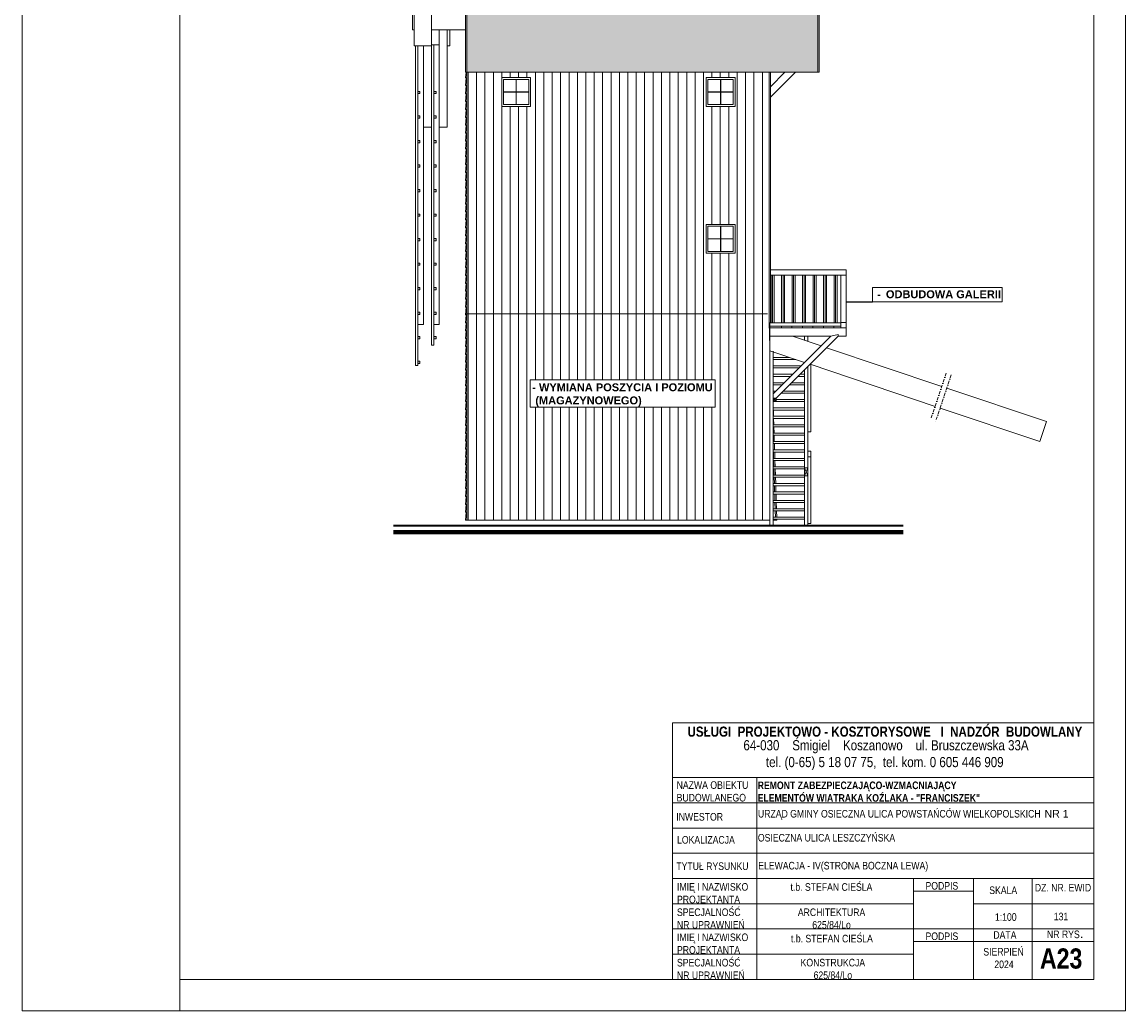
# Model space of a CAD drawing. Header units: millimetres. Extents: x -80660 to 263001, y 590205 to 619905.
# Tile 63 of 64: x 241991 to 263001, y 590205 to 609025. Entities that reach past the tile are written whole.
import ezdxf

# ---------------------------------------------------------------- set-up
doc = ezdxf.new("R2010")
doc.units = ezdxf.units.MM
doc.linetypes.add('DASHDOTX2', pattern=[2, 1, -0.5, 0, -0.5])
for name, color, linetype, lineweight in [('l.c. 20', 55, 'Continuous', 20), ('l.c. 35', 6, 'Continuous', 35), ('l.c. 5', 8, 'Continuous', 5), ('l.c.9', 3, 'Continuous', 9), ('l.k.k 15', 1, 'Continuous', 15), ('l.kr.kp.9', 5, 'DASHDOTX2', 9)]:
    doc.layers.add(name, color=color, linetype=linetype, lineweight=lineweight)
doc.styles.add('styl1', font='arial.ttf')
doc.dimstyles.new('stefan', dxfattribs={"dimtxt": 80, "dimasz": 60, "dimexe": 35, "dimexo": 0, "dimgap": 10, "dimtad": 1, "dimdec": 1, "dimlfac": 0.1, "dimtxsty": 'styl1', "dimblk": 'ARCHTICK', "dimcen": 2.5, "dimdle": 25, "dimadec": 0, "dimazin": 0, "dimtfac": 1, "dimtdec": 1, "dimtmove": 0, "dimatfit": 3, "dimfxl": 1, "dimarcsym": 0})

# ---------------------------------------------------------------- blocks, each defined once
blk = doc.blocks.new('_ArchTick')
at = {"color": 0, "const_width": 0.15}
blk.add_lwpolyline([(-0.5, -0.5), (0.5, 0.5)], dxfattribs=at)

msp = doc.modelspace()

# ---------------------------------------------------------------- hatches: boundary and pattern name
at = {"layer": 'l.c. 5'}
h = msp.add_hatch(dxfattribs=at)
h.set_pattern_fill('AR-RSHKE', color=0, scale=0.5, style=0)
h.set_pattern_definition([(0, (250455.87, 608069.9), (323.85, 152.4), [76.2, -63.5, 88.9, -38.1, 114.3, -50.8]), (0, (250532.07, 608076.25), (323.85, 152.4), [63.5, -241.3, 50.8, -76.2]), (0, (250684.47, 608060.37), (323.85, 152.4), [38.1, -393.7]), (90, (250455.87, 608069.9), (-107.95, 152.4), [146.05, -463.55]), (90, (250532.07, 608069.9), (-107.95, 152.4), [142.875, -466.725]), (90, (250595.57, 608069.9), (-107.95, 152.4), [133.35, -476.25]), (90, (250684.47, 608060.37), (-107.95, 152.4), [146.05, -463.55]), (90, (250722.57, 608060.37), (-107.95, 152.4), [146.05, -463.55]), (90, (250836.87, 608069.9), (-107.95, 152.4), [139.7, -469.9])])
h.paths.add_polyline_path([(250455.87, 608069.9), (250455.87, 610268.95), (251440.35, 612874.3), (257135.87, 612874.3), (257135.87, 608069.9), (250455.87, 608069.9)])
h.paths.add_polyline_path([(252267.39, 610220.73), (255130.08, 610220.73), (255130.08, 610790.84), (252267.39, 610790.84)], flags=16)
h.paths.add_polyline_path([(255113.99, 610237.14), (252281.72, 610237.14), (252281.72, 610719.82), (255113.99, 610719.82)], flags=8)
at = {"layer": 'l.c.9'}
h = msp.add_hatch(color=0, dxfattribs=at)
h.paths.add_polyline_path([(249520.87, 607705.11), (249560.87, 607705.11), (249560.87, 607662.68), (249520.87, 607662.68)])
h.paths.add_polyline_path([(249520.87, 607238.42), (249560.87, 607238.42), (249560.87, 607195.99), (249520.87, 607195.99)])
h.paths.add_polyline_path([(249520.87, 606771.73), (249560.87, 606771.73), (249560.87, 606729.3), (249520.87, 606729.3)])
h.paths.add_polyline_path([(249520.87, 606305.04), (249560.87, 606305.04), (249560.87, 606262.61), (249520.87, 606262.61)])
h.paths.add_polyline_path([(249520.87, 605838.35), (249560.87, 605838.35), (249560.87, 605795.92), (249520.87, 605795.92)])
h.paths.add_polyline_path([(249520.87, 605371.66), (249560.87, 605371.66), (249560.87, 605329.23), (249520.87, 605329.23)])
h.paths.add_polyline_path([(249520.87, 604904.97), (249560.87, 604904.97), (249560.87, 604862.54), (249520.87, 604862.54)])
h.paths.add_polyline_path([(249520.87, 604438.28), (249560.87, 604438.28), (249560.87, 604395.85), (249520.87, 604395.85)])
h.paths.add_polyline_path([(249520.87, 603971.59), (249560.87, 603971.59), (249560.87, 603929.16), (249520.87, 603929.16)])
h.paths.add_polyline_path([(249520.87, 603504.9), (249560.87, 603504.9), (249560.87, 603462.47), (249520.87, 603462.47)])
h.paths.add_polyline_path([(249520.87, 603038.21), (249560.87, 603038.21), (249560.87, 602995.78), (249520.87, 602995.78)])
h.paths.add_polyline_path([(249520.87, 602571.52), (249560.87, 602571.52), (249560.87, 602529.09), (249520.87, 602529.09)])
h = msp.add_hatch(color=0, dxfattribs=at)
h.paths.add_polyline_path([(249830.87, 607705.11), (249870.87, 607705.11), (249870.87, 607662.68), (249830.87, 607662.68)])
h.paths.add_polyline_path([(249830.87, 607238.42), (249870.87, 607238.42), (249870.87, 607195.99), (249830.87, 607195.99)])
h.paths.add_polyline_path([(249830.87, 606771.73), (249870.87, 606771.73), (249870.87, 606729.3), (249830.87, 606729.3)])
h.paths.add_polyline_path([(249830.87, 606305.04), (249870.87, 606305.04), (249870.87, 606262.61), (249830.87, 606262.61)])
h.paths.add_polyline_path([(249830.87, 605838.35), (249870.87, 605838.35), (249870.87, 605795.92), (249830.87, 605795.92)])
h.paths.add_polyline_path([(249830.87, 605371.66), (249870.87, 605371.66), (249870.87, 605329.23), (249830.87, 605329.23)])
h.paths.add_polyline_path([(249830.87, 604904.97), (249870.87, 604904.97), (249870.87, 604862.54), (249830.87, 604862.54)])
h.paths.add_polyline_path([(249830.87, 604438.28), (249870.87, 604438.28), (249870.87, 604395.85), (249830.87, 604395.85)])
h.paths.add_polyline_path([(249830.87, 603971.59), (249870.87, 603971.59), (249870.87, 603929.16), (249830.87, 603929.16)])
h.paths.add_polyline_path([(249830.87, 603504.9), (249870.87, 603504.9), (249870.87, 603462.47), (249830.87, 603462.47)])
h.paths.add_polyline_path([(249830.87, 603038.21), (249870.87, 603038.21), (249870.87, 602995.78), (249830.87, 602995.78)])

# ---------------------------------------------------------------- linework, layer by layer
at = {"layer": 'l.c. 20', "color": 0}
for p, q in [((249450.87, 608574.97), (249450.87, 609474.97)), ((249780.87, 608574.97), (249780.87, 609474.97)), ((249420.87, 608874.97), (249420.87, 609174.97)), ((249450.87, 608874.97), (249420.87, 608874.97)), ((250430.87, 608874.97), (249780.87, 608874.97)), ((249930.87, 603271.55), (249930.87, 608874.97)), ((250080.87, 607024.97), (250080.87, 608874.97)), ((250130.87, 608574.97), (250130.87, 608874.97)), ((249780.87, 608574.97), (249450.87, 608574.97)), ((249630.87, 603271.55), (249630.87, 608574.97)), ((249780.87, 608594.97), (249930.87, 608594.97)), ((250130.87, 608574.97), (250080.87, 608574.97)), ((249630.87, 607024.97), (249780.87, 607024.97)), ((250080.87, 607024.97), (249930.87, 607024.97)), ((249630.87, 603271.55), (249520.87, 603271.55)), ((249930.87, 603271.55), (249830.87, 603271.55)), ((256225.87, 599442.13), (256225.87, 603298.33)), ((256651.53, 603046.33), (257198.89, 602862.39)), ((256885.87, 602967.58), (256885.87, 603046.33)), ((256945.87, 602947.42), (256945.87, 603046.33)), ((256225.87, 602767.39), (256885.87, 602545.6)), ((257304.74, 602826.82), (259496.55, 602090.27)), ((256285.87, 599442.13), (256285.87, 602761.51)), ((256885.87, 602545.6), (256885.87, 602549.37)), ((256885.87, 599442.13), (256885.87, 602407.95)), ((256945.87, 599442.13), (256945.87, 602467.95)), ((256988.89, 602510.98), (259369.13, 601711.11)), ((257005.87, 601227.66), (257005.87, 602505.27)), ((259591.34, 602058.42), (261487.16, 601421.33)), ((259463.92, 601679.25), (261359.74, 601042.17)), ((261487.16, 601421.33), (261359.74, 601042.17)), ((257005.87, 599483.43), (257005.87, 600857.88))]:
    msp.add_line(p, q, dxfattribs=at)
at = {"layer": 'l.c. 35', "color": 0}
for p, q in [((249060.16, 599442.13), (258761.13, 599442.13)), ((249060.16, 599342.13), (258761.13, 599342.13)), ((249060.16, 599337.13), (258761.13, 599337.13)), ((249060.16, 599332.13), (258761.13, 599332.13)), ((249060.16, 599327.13), (258761.13, 599327.13)), ((249060.16, 599322.13), (258761.13, 599322.13)), ((249060.16, 599317.13), (258761.13, 599317.13)), ((249060.16, 599312.13), (258761.13, 599312.13)), ((249060.16, 599307.13), (258761.13, 599307.13)), ((249060.16, 599302.13), (258761.13, 599302.13)), ((249060.16, 599297.13), (258761.13, 599297.13))]:
    msp.add_line(p, q, dxfattribs=at)
at = {"layer": 'l.c. 5', "color": 0}
for p, q in [((250640.87, 599546.13), (250640.87, 608069.9)), ((250800.87, 599546.13), (250800.87, 608069.9)), ((250960.87, 599546.13), (250960.87, 608069.9)), ((251120.87, 599546.13), (251120.87, 608069.9)), ((251280.87, 607968.13), (251280.87, 608069.9)), ((251440.87, 607968.13), (251440.87, 608069.9)), ((251600.87, 607968.13), (251600.87, 608069.9)), ((251760.87, 602219.06), (251760.87, 608069.9)), ((251920.87, 602219.06), (251920.87, 608069.9)), ((252080.87, 602219.06), (252080.87, 608069.9)), ((252240.87, 602219.06), (252240.87, 608069.9)), ((252400.87, 602219.06), (252400.87, 608069.9)), ((252560.87, 602219.06), (252560.87, 608069.9)), ((252720.87, 602219.06), (252720.87, 608069.9)), ((252880.87, 602219.06), (252880.87, 608069.9)), ((253040.87, 602219.06), (253040.87, 608069.9)), ((253200.87, 602219.06), (253200.87, 608069.9)), ((253360.87, 602219.06), (253360.87, 608069.9)), ((253520.87, 602219.06), (253520.87, 608069.9)), ((253680.87, 602219.06), (253680.87, 608069.9)), ((253840.87, 602219.06), (253840.87, 608069.9)), ((254000.87, 602219.06), (254000.87, 608069.9)), ((254160.87, 602219.06), (254160.87, 608069.9)), ((254320.87, 602219.06), (254320.87, 608069.9)), ((254480.87, 602219.06), (254480.87, 608069.9)), ((254640.87, 602219.06), (254640.87, 608069.9)), ((254800.87, 602219.06), (254800.87, 608069.9)), ((254960.87, 602219.06), (254960.87, 608069.9)), ((255120.87, 607968.13), (255120.87, 608069.9)), ((255280.87, 607968.13), (255280.87, 608069.9)), ((255440.87, 607968.13), (255440.87, 608069.9)), ((255600.87, 599546.13), (255600.87, 608069.9)), ((255760.87, 599546.13), (255760.87, 608069.9)), ((255760.87, 599546.13), (255760.87, 608069.9)), ((255920.87, 599546.13), (255920.87, 608069.9)), ((256080.87, 599546.13), (256080.87, 608069.9)), ((251280.87, 599546.13), (251280.87, 607418.13)), ((251440.87, 599546.13), (251440.87, 607418.13)), ((251600.87, 599546.13), (251600.87, 607418.13)), ((255120.87, 605174.13), (255120.87, 607418.13)), ((255280.87, 605174.13), (255280.87, 607418.13)), ((255440.87, 605174.13), (255440.87, 607418.13)), ((255120.87, 602219.06), (255120.87, 604624.13)), ((255280.87, 599546.13), (255280.87, 604624.13)), ((255440.87, 599546.13), (255440.87, 604624.13)), ((251760.87, 599546.13), (251760.87, 601696.11)), ((251920.87, 599546.13), (251920.87, 601696.11)), ((252080.87, 599546.13), (252080.87, 601696.11)), ((252240.87, 599546.13), (252240.87, 601696.11)), ((252400.87, 599546.13), (252400.87, 601696.11)), ((252560.87, 599546.13), (252560.87, 601696.11)), ((252720.87, 599546.13), (252720.87, 601696.11)), ((252880.87, 599546.13), (252880.87, 601696.11)), ((253040.87, 599546.13), (253040.87, 601696.11)), ((253200.87, 599546.13), (253200.87, 601696.11)), ((253360.87, 599546.13), (253360.87, 601696.11)), ((253520.87, 599546.13), (253520.87, 601696.11)), ((253680.87, 599546.13), (253680.87, 601696.11)), ((253840.87, 599546.13), (253840.87, 601696.11)), ((254000.87, 599546.13), (254000.87, 601696.11)), ((254160.87, 599546.13), (254160.87, 601696.11)), ((254320.87, 599546.13), (254320.87, 601696.11)), ((254480.87, 599546.13), (254480.87, 601696.11)), ((254640.87, 599546.13), (254640.87, 601696.11)), ((254800.87, 599546.13), (254800.87, 601696.11)), ((254960.87, 599546.13), (254960.87, 601696.11)), ((255120.87, 599546.13), (255120.87, 601696.11))]:
    msp.add_line(p, q, dxfattribs=at)
at = {"layer": 'l.c.9', "color": 0}
for p, q in [((241991.11, 619904.52), (241991.11, 590204.52)), ((244991.11, 619904.52), (244991.11, 590204.52)), ((262991.11, 619904.52), (262991.11, 590204.52)), ((262391.11, 619104.52), (262391.11, 590804.52)), ((257135.87, 612919.36), (257135.87, 608069.9)), ((257160.87, 612919.36), (257160.87, 608069.9)), ((250430.87, 608069.9), (250430.87, 610202.79)), ((250455.87, 608069.9), (250455.87, 610268.95)), ((249480.87, 602486.66), (249480.87, 608574.97)), ((249520.87, 602486.66), (249520.87, 608574.97)), ((249780.87, 602875.57), (249780.87, 608574.97)), ((249830.87, 602875.57), (249830.87, 608594.97)), ((257160.87, 608069.9), (250430.87, 608069.9)), ((250430.87, 607966.13), (250441.24, 608069.9)), ((250455.87, 608069.9), (250455.87, 599546.13)), ((250480.87, 599546.13), (250480.87, 608069.9)), ((256210.87, 608069.9), (256210.87, 603314.13)), ((256235.87, 607597.05), (256708.72, 608069.9)), ((256235.87, 608069.9), (256235.87, 603298.33)), ((256235.87, 607795.04), (256510.73, 608069.9)), ((250430.87, 607966.13), (250455.87, 607966.13)), ((250430.87, 607816.13), (250445.87, 607966.13)), ((250430.87, 607661.13), (250445.87, 607816.13)), ((250430.87, 607816.13), (250455.87, 607816.13)), ((251120.87, 607968.13), (251670.87, 607968.13)), ((251120.87, 607968.13), (251120.87, 607418.13)), ((251155.87, 607933.13), (251393.87, 607933.13)), ((251155.87, 607933.13), (251155.87, 607695.13)), ((251393.87, 607933.13), (251395.87, 607935.13)), ((251393.87, 607933.13), (251393.87, 607695.13)), ((251395.87, 607935.13), (251397.87, 607933.13)), ((251397.87, 607933.13), (251635.87, 607933.13)), ((251397.87, 607933.13), (251397.87, 607695.13)), ((251635.87, 607933.13), (251635.87, 607694.13)), ((251670.87, 607968.13), (251670.87, 607418.13)), ((255010.87, 607968.13), (255010.87, 607418.13)), ((255010.87, 607968.13), (255560.87, 607968.13)), ((255045.87, 607933.13), (255283.87, 607933.13)), ((255045.87, 607933.13), (255045.87, 607695.13)), ((255283.87, 607933.13), (255285.87, 607935.13)), ((255283.87, 607933.13), (255283.87, 607695.13)), ((255285.87, 607935.13), (255287.87, 607933.13)), ((255287.87, 607933.13), (255287.87, 607695.13)), ((255287.87, 607933.13), (255525.87, 607933.13)), ((255525.87, 607933.13), (255525.87, 607694.13)), ((255560.87, 607968.13), (255560.87, 607418.13)), ((249560.87, 607705.11), (249520.87, 607705.11)), ((249560.87, 607662.68), (249520.87, 607662.68)), ((249560.87, 607662.68), (249560.87, 607705.11)), ((249870.87, 607705.11), (249830.87, 607705.11)), ((249870.87, 607662.68), (249830.87, 607662.68)), ((249870.87, 607662.68), (249870.87, 607705.11)), ((250430.87, 607511.13), (250445.87, 607661.13)), ((250430.87, 607661.13), (250455.87, 607661.13)), ((251153.87, 607693.13), (251155.87, 607695.13)), ((251153.87, 607693.13), (251155.87, 607691.13)), ((251155.87, 607695.13), (251393.87, 607695.13)), ((251155.87, 607691.13), (251393.87, 607691.13)), ((251155.87, 607691.13), (251155.87, 607453.13)), ((251393.87, 607691.13), (251397.87, 607695.13)), ((251393.87, 607695.13), (251397.87, 607691.13)), ((251393.87, 607691.13), (251393.87, 607453.13)), ((251397.87, 607695.13), (251635.87, 607695.13)), ((251397.87, 607691.13), (251635.87, 607691.13)), ((251397.87, 607691.13), (251397.87, 607453.13)), ((251637.87, 607693.13), (251635.87, 607695.13)), ((251637.87, 607693.13), (251635.87, 607691.13)), ((251635.87, 607692.13), (251635.87, 607453.13)), ((255043.87, 607693.13), (255045.87, 607695.13)), ((255043.87, 607693.13), (255045.87, 607691.13)), ((255045.87, 607695.13), (255283.87, 607695.13)), ((255045.87, 607691.13), (255283.87, 607691.13)), ((255045.87, 607691.13), (255045.87, 607453.13)), ((255283.87, 607695.13), (255287.87, 607691.13)), ((255283.87, 607691.13), (255287.87, 607695.13)), ((255283.87, 607691.13), (255283.87, 607453.13)), ((255287.87, 607695.13), (255525.87, 607695.13)), ((255287.87, 607691.13), (255287.87, 607453.13)), ((255287.87, 607691.13), (255525.87, 607691.13)), ((255527.87, 607693.13), (255525.87, 607695.13)), ((255527.87, 607693.13), (255525.87, 607691.13)), ((255525.87, 607692.13), (255525.87, 607453.13)), ((250430.87, 607361.13), (250445.87, 607511.13)), ((250430.87, 607511.13), (250455.87, 607511.13)), ((251120.87, 607418.13), (251670.87, 607418.13)), ((251155.87, 607453.13), (251393.87, 607453.13)), ((251395.87, 607451.13), (251393.87, 607453.13)), ((251395.87, 607451.13), (251397.87, 607453.13)), ((251397.87, 607453.13), (251635.87, 607453.13)), ((255010.87, 607418.13), (255560.87, 607418.13)), ((255045.87, 607453.13), (255283.87, 607453.13)), ((255285.87, 607451.13), (255283.87, 607453.13)), ((255285.87, 607451.13), (255287.87, 607453.13)), ((255287.87, 607453.13), (255525.87, 607453.13)), ((249560.87, 607238.42), (249520.87, 607238.42)), ((249560.87, 607238.42), (249520.87, 607238.42)), ((249560.87, 607195.99), (249520.87, 607195.99)), ((249560.87, 607195.99), (249520.87, 607195.99)), ((249560.87, 607195.99), (249560.87, 607238.42)), ((249560.87, 607195.99), (249560.87, 607238.42)), ((249870.87, 607238.42), (249830.87, 607238.42)), ((249870.87, 607195.99), (249830.87, 607195.99)), ((249870.87, 607195.99), (249870.87, 607238.42)), ((250430.87, 607211.13), (250445.87, 607361.13)), ((250430.87, 607361.13), (250455.87, 607361.13)), ((250430.87, 607061.13), (250445.87, 607211.13)), ((250430.87, 607211.13), (250455.87, 607211.13)), ((250430.87, 606911.13), (250445.87, 607061.13)), ((250430.87, 607061.13), (250455.87, 607061.13)), ((249560.87, 606771.73), (249520.87, 606771.73)), ((249560.87, 606729.3), (249560.87, 606771.73)), ((249870.87, 606771.73), (249830.87, 606771.73)), ((249870.87, 606729.3), (249870.87, 606771.73)), ((250430.87, 606761.13), (250445.87, 606911.13)), ((250430.87, 606911.13), (250455.87, 606911.13)), ((250430.87, 606611.13), (250445.87, 606761.13)), ((250430.87, 606761.13), (250455.87, 606761.13)), ((249560.87, 606729.3), (249520.87, 606729.3)), ((249870.87, 606729.3), (249830.87, 606729.3)), ((250430.87, 606461.13), (250445.87, 606611.13)), ((250430.87, 606611.13), (250455.87, 606611.13)), ((250430.87, 606311.13), (250445.87, 606461.13)), ((250430.87, 606461.13), (250430.87, 606461.13)), ((250430.87, 606461.13), (250455.87, 606461.13)), ((249560.87, 606305.04), (249520.87, 606305.04)), ((249560.87, 606262.61), (249520.87, 606262.61)), ((249560.87, 606262.61), (249560.87, 606305.04)), ((249870.87, 606305.04), (249830.87, 606305.04)), ((249870.87, 606262.61), (249830.87, 606262.61)), ((249870.87, 606262.61), (249870.87, 606305.04)), ((250430.87, 606311.13), (250455.87, 606311.13)), ((250430.87, 606161.13), (250445.87, 606311.13)), ((250430.87, 606011.13), (250445.87, 606161.13)), ((250430.87, 606161.13), (250455.87, 606161.13)), ((250430.87, 605861.13), (250445.87, 606011.13)), ((250430.87, 606011.13), (250455.87, 606011.13)), ((249560.87, 605838.35), (249520.87, 605838.35)), ((249560.87, 605795.92), (249520.87, 605795.92)), ((249560.87, 605795.92), (249560.87, 605838.35)), ((249870.87, 605838.35), (249830.87, 605838.35)), ((249870.87, 605795.92), (249830.87, 605795.92)), ((249870.87, 605795.92), (249870.87, 605838.35)), ((250430.87, 605711.13), (250445.87, 605861.13)), ((250430.87, 605861.13), (250455.87, 605861.13)), ((250430.87, 605561.13), (250445.87, 605711.13)), ((250430.87, 605711.13), (250455.87, 605711.13)), ((250430.87, 605561.13), (250455.87, 605561.13)), ((250430.87, 605411.13), (250445.87, 605561.13)), ((250430.87, 605561.13), (250455.87, 605561.13)), ((249560.87, 605371.66), (249520.87, 605371.66)), ((249560.87, 605329.23), (249520.87, 605329.23)), ((249560.87, 605329.23), (249560.87, 605371.66)), ((249870.87, 605371.66), (249830.87, 605371.66)), ((249870.87, 605329.23), (249830.87, 605329.23)), ((249870.87, 605329.23), (249870.87, 605371.66)), ((250430.87, 605261.13), (250445.87, 605411.13)), ((250430.87, 605411.13), (250455.87, 605411.13)), ((250430.87, 605261.13), (250455.87, 605261.13)), ((250430.87, 605106.13), (250445.87, 605261.13)), ((250430.87, 605106.13), (250455.87, 605106.13)), ((250430.87, 604956.13), (250445.87, 605106.13)), ((255010.87, 605174.13), (255010.87, 604624.13)), ((255010.87, 605174.13), (255560.87, 605174.13)), ((255045.87, 605139.13), (255045.87, 604901.13)), ((255045.87, 605139.13), (255283.87, 605139.13)), ((255283.87, 605139.13), (255285.87, 605141.13)), ((255283.87, 605139.13), (255283.87, 604901.13)), ((255285.87, 605141.13), (255287.87, 605139.13)), ((255287.87, 605139.13), (255287.87, 604901.13)), ((255287.87, 605139.13), (255525.87, 605139.13)), ((255525.87, 605139.13), (255525.87, 604900.13)), ((255560.87, 605174.13), (255560.87, 604624.13)), ((249560.87, 604904.97), (249520.87, 604904.97)), ((249560.87, 604904.97), (249520.87, 604904.97)), ((249560.87, 604862.54), (249560.87, 604904.97)), ((249560.87, 604862.54), (249560.87, 604904.97)), ((249870.87, 604904.97), (249830.87, 604904.97)), ((249870.87, 604862.54), (249870.87, 604904.97)), ((250430.87, 604956.13), (250455.87, 604956.13)), ((250430.87, 604806.13), (250445.87, 604956.13)), ((255043.87, 604899.13), (255045.87, 604901.13)), ((255043.87, 604899.13), (255045.87, 604897.13)), ((255045.87, 604901.13), (255283.87, 604901.13)), ((255045.87, 604897.13), (255045.87, 604659.13)), ((255045.87, 604897.13), (255283.87, 604897.13)), ((255283.87, 604897.13), (255287.87, 604901.13)), ((255283.87, 604901.13), (255287.87, 604897.13)), ((255283.87, 604897.13), (255283.87, 604659.13)), ((255287.87, 604901.13), (255525.87, 604901.13)), ((255287.87, 604897.13), (255287.87, 604659.13)), ((255287.87, 604897.13), (255525.87, 604897.13)), ((255527.87, 604899.13), (255525.87, 604901.13)), ((255527.87, 604899.13), (255525.87, 604897.13)), ((255525.87, 604898.13), (255525.87, 604659.13)), ((249560.87, 604862.54), (249520.87, 604862.54)), ((249560.87, 604862.54), (249520.87, 604862.54)), ((249870.87, 604862.54), (249830.87, 604862.54)), ((250430.87, 604806.13), (250455.87, 604806.13)), ((250430.87, 604656.13), (250445.87, 604806.13)), ((250430.87, 604656.13), (250455.87, 604656.13)), ((250430.87, 604506.13), (250445.87, 604656.13)), ((250430.87, 604656.13), (250455.87, 604656.13)), ((255045.87, 604659.13), (255283.87, 604659.13)), ((255285.87, 604657.13), (255283.87, 604659.13)), ((255285.87, 604657.13), (255287.87, 604659.13)), ((255287.87, 604659.13), (255525.87, 604659.13)), ((250430.87, 604356.13), (250445.87, 604506.13)), ((250430.87, 604506.13), (250455.87, 604506.13)), ((255010.87, 604624.13), (255560.87, 604624.13)), ((249560.87, 604438.28), (249520.87, 604438.28)), ((249560.87, 604395.85), (249520.87, 604395.85)), ((249560.87, 604395.85), (249560.87, 604438.28)), ((249870.87, 604438.28), (249830.87, 604438.28)), ((249870.87, 604395.85), (249830.87, 604395.85)), ((249870.87, 604395.85), (249870.87, 604438.28)), ((250430.87, 604356.13), (250455.87, 604356.13)), ((250430.87, 604201.13), (250445.87, 604356.13)), ((256945.87, 604306.33), (256235.87, 604306.33)), ((257675.87, 604306.33), (256945.87, 604306.33)), ((257675.87, 604306.33), (257675.87, 603046.33)), ((250430.87, 604201.13), (250455.87, 604201.13)), ((250430.87, 604051.13), (250445.87, 604201.13)), ((250430.87, 604051.13), (250455.87, 604051.13)), ((250430.87, 603901.13), (250445.87, 604051.13)), ((257675.87, 604206.33), (256235.87, 604206.33)), ((256247.37, 603298.33), (256247.37, 604206.33)), ((256275.87, 604206.33), (256275.87, 603298.33)), ((256304.37, 603298.33), (256304.37, 604206.33)), ((256447.37, 603298.33), (256447.37, 604206.33)), ((256475.87, 604206.33), (256475.87, 603298.33)), ((256504.37, 603298.33), (256504.37, 604206.33)), ((256647.37, 603298.33), (256647.37, 604206.33)), ((256675.87, 604206.33), (256675.87, 603298.33)), ((256704.37, 603298.33), (256704.37, 604206.33)), ((256847.37, 603298.33), (256847.37, 604206.33)), ((256875.87, 604206.33), (256875.87, 603298.33)), ((256904.37, 603298.33), (256904.37, 604206.33)), ((257047.37, 603298.33), (257047.37, 604206.33)), ((257075.87, 604206.33), (257075.87, 603298.33)), ((257075.87, 604206.33), (257075.87, 603298.33)), ((257104.37, 603298.33), (257104.37, 604206.33)), ((257247.37, 603298.33), (257247.37, 604206.33)), ((257275.87, 604206.33), (257275.87, 603298.33)), ((257275.87, 604206.33), (257275.87, 603298.33)), ((257304.37, 603298.33), (257304.37, 604206.33)), ((257447.37, 603298.33), (257447.37, 604206.33)), ((257475.87, 604206.33), (257475.87, 603298.33)), ((257475.87, 604206.33), (257475.87, 603298.33)), ((257475.87, 604206.33), (257475.87, 603298.33)), ((257504.37, 603298.33), (257504.37, 604206.33)), ((257575.87, 604206.33), (257575.87, 603206.33)), ((249560.87, 603971.59), (249520.87, 603971.59)), ((249560.87, 603929.16), (249520.87, 603929.16)), ((249560.87, 603929.16), (249560.87, 603971.59)), ((249870.87, 603971.59), (249830.87, 603971.59)), ((249870.87, 603929.16), (249830.87, 603929.16)), ((249870.87, 603929.16), (249870.87, 603971.59)), ((250430.87, 603901.13), (250455.87, 603901.13)), ((250430.87, 603751.13), (250445.87, 603901.13)), ((250430.87, 603751.13), (250455.87, 603751.13)), ((250430.87, 603601.13), (250445.87, 603751.13)), ((249560.87, 603504.9), (249520.87, 603504.9)), ((249560.87, 603462.47), (249520.87, 603462.47)), ((249560.87, 603462.47), (249560.87, 603504.9)), ((249870.87, 603504.9), (249830.87, 603504.9)), ((249870.87, 603462.47), (249830.87, 603462.47)), ((249870.87, 603462.47), (249870.87, 603504.9)), ((250430.87, 603601.13), (250455.87, 603601.13)), ((250430.87, 603451.13), (250445.87, 603601.13)), ((250430.87, 603451.13), (250455.87, 603451.13)), ((250430.87, 603301.13), (250445.87, 603451.13)), ((250445.87, 603474.13), (256175.87, 603474.13)), ((250430.87, 603151.13), (250445.87, 603301.13)), ((250430.87, 603301.13), (250455.87, 603301.13)), ((256210.87, 603314.13), (256225.87, 602846.57)), ((256945.87, 603298.33), (256211.37, 603298.33)), ((257575.87, 603238.33), (256225.87, 603238.33)), ((257675.87, 603206.33), (256225.87, 603206.33)), ((256444.46, 603238.33), (256444.46, 603206.33)), ((256644.46, 603238.33), (256644.46, 603206.33)), ((256844.46, 603238.33), (256844.46, 603206.33)), ((257575.87, 603298.33), (256945.87, 603298.33)), ((257044.46, 603238.33), (257044.46, 603206.33)), ((257244.46, 603238.33), (257244.46, 603206.33)), ((257444.46, 603238.33), (257444.46, 603206.33)), ((257575.87, 603306.33), (257675.87, 603306.33)), ((249560.87, 603038.21), (249520.87, 603038.21)), ((249560.87, 602995.78), (249520.87, 602995.78)), ((249560.87, 602995.78), (249560.87, 603038.21)), ((249870.87, 603038.21), (249830.87, 603038.21)), ((249870.87, 602995.78), (249830.87, 602995.78)), ((249870.87, 602995.78), (249870.87, 603038.21)), ((250430.87, 603151.13), (250455.87, 603151.13)), ((250430.87, 603001.13), (250445.87, 603151.13)), ((250430.87, 603001.13), (250455.87, 603001.13)), ((250430.87, 603001.13), (250430.87, 603001.13)), ((250430.87, 602851.13), (250445.87, 603001.13)), ((256225.87, 603046.33), (257382.83, 603046.33)), ((256285.87, 601949.37), (257382.83, 603046.33)), ((256344.25, 601866.33), (257524.25, 603046.33)), ((257382.83, 603046.33), (256651.53, 603046.33)), ((257524.25, 603076.33), (257382.83, 603046.33)), ((257524.25, 603046.33), (257524.25, 603076.33)), ((257524.25, 603076.33), (257524.25, 603046.33)), ((257675.87, 603046.33), (257524.25, 603046.33)), ((257524.25, 603046.33), (257675.87, 603046.33)), ((249830.87, 602875.57), (249780.87, 602875.57)), ((250430.87, 602701.13), (250445.87, 602851.13)), ((250430.87, 602851.13), (250455.87, 602851.13)), ((249560.87, 602571.52), (249520.87, 602571.52)), ((249560.87, 602529.09), (249560.87, 602571.52)), ((250430.87, 602701.13), (250455.87, 602701.13)), ((250430.87, 602551.13), (250445.87, 602701.13)), ((256285.87, 602641.51), (256600.47, 602641.51)), ((256285.87, 602601.51), (256719.5, 602601.51)), ((249520.87, 602486.66), (249480.87, 602486.66)), ((249560.87, 602529.09), (249520.87, 602529.09)), ((250430.87, 602551.13), (250455.87, 602551.13)), ((250430.87, 602401.13), (250445.87, 602551.13)), ((250430.87, 602401.13), (250455.87, 602401.13)), ((250430.87, 602251.13), (250445.87, 602401.13)), ((256285.87, 602481.51), (256818, 602481.51)), ((256285.87, 602441.51), (256778, 602441.51)), ((250430.87, 602251.13), (250455.87, 602251.13)), ((250430.87, 602101.13), (250445.87, 602251.13)), ((256285.87, 602321.51), (256658, 602321.51)), ((256285.87, 602281.51), (256618, 602281.51)), ((256285.87, 602161.51), (256498, 602161.51)), ((256361.04, 602321.51), (256658, 602321.51)), ((256639.42, 602161.51), (256885.87, 602161.51)), ((256759.42, 602281.51), (256885.87, 602281.51)), ((256799.42, 602321.51), (256885.87, 602321.51)), ((256799.42, 602321.51), (256885.87, 602321.51)), ((250430.87, 602101.13), (250455.87, 602101.13)), ((250430.87, 601951.13), (250445.87, 602101.13)), ((250430.87, 602101.13), (250455.87, 602101.13)), ((250430.87, 601951.13), (250455.87, 601951.13)), ((250430.87, 601801.13), (250445.87, 601951.13)), ((256285.87, 602121.51), (256458, 602121.51)), ((256285.87, 602001.51), (256338, 602001.51)), ((256285.87, 601961.51), (256298, 601961.51)), ((256439.42, 601961.51), (256885.87, 601961.51)), ((256479.42, 602001.51), (256885.87, 602001.51)), ((256599.42, 602121.51), (256885.87, 602121.51)), ((250430.87, 601646.13), (250445.87, 601801.13)), ((250430.87, 601801.13), (250455.87, 601801.13)), ((256284.25, 601866.33), (256344.25, 601801.51)), ((256344.25, 601866.33), (256284.25, 601866.33)), ((256344.25, 601866.33), (256285.87, 601807.95)), ((256285.87, 601801.51), (256885.87, 601801.51)), ((256285.87, 601755.84), (256293.39, 601521.51)), ((256344.25, 601866.33), (256344.25, 601801.51)), ((256344.25, 601841.51), (256885.87, 601841.51)), ((250430.87, 601496.13), (250445.87, 601646.13)), ((250430.87, 601646.13), (250455.87, 601646.13)), ((256285.87, 601681.51), (256885.87, 601681.51)), ((256285.87, 601641.51), (256885.87, 601641.51)), ((256285.87, 601521.51), (256885.87, 601521.51)), ((250430.87, 601346.13), (250445.87, 601496.13)), ((250430.87, 601496.13), (250455.87, 601496.13)), ((250430.87, 601196.13), (250445.87, 601346.13)), ((250430.87, 601346.13), (250455.87, 601346.13)), ((256285.87, 601481.51), (256885.87, 601481.51)), ((256285.87, 601361.51), (256885.87, 601361.51)), ((256285.87, 601321.51), (256885.87, 601321.51)), ((256294.67, 601481.51), (256298.52, 601361.51)), ((256299.8, 601321.51), (256303.65, 601201.51)), ((250430.87, 601046.13), (250445.87, 601196.13)), ((250430.87, 601196.13), (250455.87, 601196.13)), ((256285.87, 601201.51), (256885.87, 601201.51)), ((256285.87, 601161.51), (256885.87, 601161.51)), ((256304.94, 601161.51), (256308.79, 601041.51)), ((257005.87, 601227.66), (256945.87, 601227.66)), ((250430.87, 600896.13), (250445.87, 601046.13)), ((250430.87, 601046.13), (250455.87, 601046.13)), ((250430.87, 600746.13), (250445.87, 600896.13)), ((250430.87, 600896.13), (250455.87, 600896.13)), ((256285.87, 601041.51), (256885.87, 601041.51)), ((256285.87, 601001.51), (256885.87, 601001.51)), ((256285.87, 601001.51), (256885.87, 601001.51)), ((256285.87, 600976.33), (256288.91, 600881.51)), ((256285.87, 600881.51), (256885.87, 600881.51)), ((256310.07, 601001.51), (256313.92, 600881.51)), ((250430.87, 600596.13), (250445.87, 600746.13)), ((250430.87, 600746.13), (250455.87, 600746.13)), ((256285.87, 600841.51), (256885.87, 600841.51)), ((256285.87, 600721.51), (256885.87, 600721.51)), ((256285.87, 600681.51), (256885.87, 600681.51)), ((256290.19, 600841.51), (256294.04, 600721.51)), ((256295.33, 600681.51), (256299.18, 600561.51)), ((256315.21, 600841.51), (256319.06, 600721.51)), ((256320.34, 600681.51), (256324.19, 600561.51)), ((257005.87, 600857.88), (256945.87, 600857.88)), ((257005.87, 600751.2), (256945.87, 600751.2)), ((250430.87, 600446.13), (250445.87, 600596.13)), ((250430.87, 600596.13), (250455.87, 600596.13)), ((256285.87, 600561.51), (256885.87, 600561.51)), ((256285.87, 600521.51), (256885.87, 600521.51)), ((256300.46, 600521.51), (256304.31, 600401.51)), ((256325.47, 600521.51), (256329.32, 600401.51)), ((256885.87, 600537.85), (256945.87, 600391.63)), ((256945.87, 600537.85), (256885.87, 600391.63)), ((256945.87, 600537.85), (256885.87, 600537.85)), ((250430.87, 600296.13), (250445.87, 600446.13)), ((250430.87, 600446.13), (250430.87, 600446.13)), ((250430.87, 600446.13), (250455.87, 600446.13)), ((250430.87, 600296.13), (250455.87, 600296.13)), ((250430.87, 600146.13), (250445.87, 600296.13)), ((256285.87, 600401.51), (256885.87, 600401.51)), ((256285.87, 600361.51), (256885.87, 600361.51)), ((256305.59, 600361.51), (256309.44, 600241.51)), ((256330.61, 600361.51), (256334.46, 600241.51)), ((256945.87, 600391.63), (256885.87, 600391.63)), ((250430.87, 599996.13), (250445.87, 600146.13)), ((250430.87, 600146.13), (250455.87, 600146.13)), ((256285.87, 600241.51), (256885.87, 600241.51)), ((256285.87, 600201.51), (256885.87, 600201.51)), ((256285.87, 600081.51), (256885.87, 600081.51)), ((256285.87, 600041.51), (256885.87, 600041.51)), ((256310.72, 600201.51), (256314.57, 600081.51)), ((256315.86, 600041.51), (256319.71, 599921.51)), ((256335.74, 600201.51), (256339.59, 600081.51)), ((256340.87, 600041.51), (256344.72, 599921.51)), ((250430.87, 599846.13), (250445.87, 599996.13)), ((250430.87, 599996.13), (250455.87, 599996.13)), ((250430.87, 599696.13), (250445.87, 599846.13)), ((250430.87, 599846.13), (250455.87, 599846.13)), ((256285.87, 599921.51), (256885.87, 599921.51)), ((256285.87, 599881.51), (256885.87, 599881.51)), ((256320.99, 599881.51), (256324.84, 599761.51)), ((256346.01, 599881.51), (256349.86, 599761.51)), ((250430.87, 599546.13), (250445.87, 599696.13)), ((250430.87, 599696.13), (250455.87, 599696.13)), ((256285.87, 599761.51), (256885.87, 599761.51)), ((256285.87, 599721.51), (256885.87, 599721.51)), ((256326.12, 599721.51), (256329.97, 599601.51)), ((256351.14, 599721.51), (256354.99, 599601.51)), ((250430.87, 599546.13), (250455.87, 599546.13)), ((250455.87, 599546.13), (256225.87, 599546.13)), ((250455.87, 599546.13), (256225.87, 599546.13)), ((256285.87, 599601.51), (256885.87, 599601.51)), ((256285.87, 599561.51), (256885.87, 599561.51)), ((256285.87, 599546.13), (256356.77, 599546.13)), ((256285.87, 599546.13), (256356.77, 599546.13)), ((256331.26, 599561.51), (256331.75, 599546.13)), ((256356.28, 599561.51), (256356.77, 599546.13)), ((256945.87, 599483.43), (257005.87, 599483.43)), ((254369.04, 595684.78), (254369.04, 590804.52)), ((262391.11, 595684.78), (254369.04, 595684.78)), ((262391.11, 595684.78), (262391.11, 590804.52)), ((262391.11, 595684.78), (262391.11, 590804.52)), ((262391.11, 595684.78), (262391.11, 590804.52)), ((254369.04, 594644.52), (262391.11, 594644.52)), ((255973.89, 594644.52), (255973.89, 590804.52)), ((254369.04, 594164.52), (262391.11, 594164.52)), ((254369.04, 593684.52), (262391.11, 593684.52)), ((254369.04, 593204.52), (262391.11, 593204.52)), ((254369.04, 592724.52), (262391.11, 592724.52)), ((258958.44, 592724.52), (258958.44, 590804.52)), ((260101.75, 592724.52), (260101.75, 590804.52)), ((261216.35, 592724.52), (261216.35, 590804.52)), ((258958.44, 592484.52), (260101.75, 592484.52)), ((254369.04, 592244.52), (258958.44, 592244.52)), ((260101.75, 592244.52), (262391.11, 592244.52)), ((254369.04, 591764.52), (262391.11, 591764.52)), ((258958.44, 591524.52), (262391.11, 591524.52)), ((254369.04, 591284.52), (258958.44, 591284.52)), ((244991.11, 590804.52), (262391.11, 590804.52)), ((254369.04, 590804.52), (262391.11, 590804.52)), ((241991.11, 590204.52), (262991.11, 590204.52))]:
    msp.add_line(p, q, dxfattribs=at)
for points in [[(258179.88, 603698.16), (260643.8, 603698.16), (260643.8, 603970.72), (258179.88, 603970.72)], [(251664.23, 602219.06), (255185.38, 602219.06), (255185.38, 601696.11), (251664.23, 601696.11)]]:
    msp.add_lwpolyline(points, close=True, dxfattribs=at)
at = {"layer": 'l.kr.kp.9', "color": 0, "ltscale": 60}
for p, q in [((259581.67, 602343.56), (259286.86, 601466.28)), ((259676.46, 602311.71), (259378.37, 601424.68))]:
    msp.add_line(p, q, dxfattribs=at)

# ---------------------------------------------------------------- texts
at = {"layer": 'l.c.9', "color": 0}
for s, insert, char_height, attachment_point in [('{\\fArial Narrow|b1|i0|c238|p34;USŁUGI  PROJEKTOWO - KOSZTORYSOWE   I  NADZÓR  BUDOWLANY\\fArial Narrow|b0|i0|c238|p34;  \\P                              }', (254656.66, 595616.04), 192, 1), ('{\\fArial|b1|i0|c238|p34;\\P\\pxse0.8125;\\fArial Narrow|b1|i0|c238|p34;\\H0.9x;REMONT ZABEZPIECZAJĄCO-WZMACNIAJĄCY\\PELEMENTÓW WIATRAKA KOŹLAKA - "FRANCISZEK"}', (255991.84, 594836.95), 160, 1), ('{\\fArial Narrow|b0|i0|c238|p34;ELEWACJA - IV(STRONA BOCZNA LEWA)}', (256002.13, 593041.23), 144, 1), ('{\\fArial Narrow|b0|i0|c238|p34;t.b. STEFAN CIEŚLA}', (256616.37, 592634.92), 144, 1), ('\\P\\pxse0.83333;{\\fArial Narrow|b0|i0|c238|p34;ARCHITEKTURA\\P625/84/Lo}', (257397.8, 592081.38), 144, 5), ('{\\fArial Narrow|b0|i0|c238|p34;t.b. STEFAN CIEŚLA}', (256626.15, 591653.6), 144, 1), ('\\P\\pxse0.83333;{\\fArial Narrow|b0|i0|c238|p34;KONSTRUKCJA\\P625/84/Lo}', (257422.65, 591122.89), 144, 5)]:
    msp.add_mtext(s, dxfattribs=dict(at, insert=insert, char_height=char_height, attachment_point=attachment_point))
at = {"layer": 'l.c.9', "color": 0, "attachment_point": 1}
for s, insert, char_height, width in [('{\\fArial Narrow|b0|i0|c238|p34;64-030    Śmigiel    Koszanowo    ul. Bruszczewska 33A\\P       tel. (0-65) 5 18 07 75,  tel. kom. 0 605 446 909}', (255720.43, 595357.25), 192, 9160.9283), ('\\pxse0.83333;{\\fArial Narrow|b0|i0|c238|p34;NAZWA OBIEKTU\\PBUDOWLANEGO}', (254449.26, 594575.44), 144, 2016.4477), ('\\pxse0.83333;{\\fArial Narrow|b0|i0|c238|p34;INWESTOR}', (254443.12, 593970.7), 144, 2016.4477), ('{\\fArial Narrow|b0|i0|c238|p34;\\H0.75x;URZĄD GMINY OSIECZNA ULICA POWSTAŃCÓW WIELKOPOLSKICH\\fArial|b1|i0|c238|p34;\\H1.3334x; \\fArial|b0|i0|c238|p34;\\H0.749963x;NR 1\\fArial|b1|i0|c238|p34;\\H1.3334x;  }', (255997.2, 594029.35), 192, 10372.2667), ('{\\fArial Narrow|b0|i0|c238|p34;LOKALIZACJA}', (254456.72, 593532.56), 144, 2016.4477), ('{\\fArial Narrow|b0|i0|c238|p34;\\H0.75x;OSIECZNA ULICA LESZCZYŃSKA\\fArial|b1|i0|c238|p34;\\H1.3333x;       }', (255995.85, 593572.78), 192, 10372.2667), ('{\\fArial Narrow|b0|i0|c238|p34;TYTUŁ RYSUNKU}', (254443.54, 593031.44), 144, 2016.4477), ('\\pxse0.83333;{\\fArial Narrow|b0|i0|c238|p34;IMIĘ I NAZWISKO\\P\\pse0.83333;PROJEKTANTA}', (254456.15, 592637.64), 144, 2016.4477), ('{\\fArial Narrow|b0|i0|c238|p34;PODPIS}', (259186.09, 592657.41), 144, 1173.8496), ('{\\fArial Narrow|b0|i0|c238|p34;SKALA}', (260399.06, 592573.13), 144, 2016.4477), ('{\\fArial|b1|i0|c238|p34;              \\fArial Narrow|b1|i0|c238|p34;   \\fArial Narrow|b0|i0|c238|p34; \\H0.75x; DZ. NR. EWID }', (259933.33, 592622.26), 192, 10372.2667), ('\\pxse0.83333;{\\fArial Narrow|b0|i0|c238|p34;SPECJALNOŚĆ\\PNR UPRAWNIEŃ}', (254455.66, 592155.08), 144, 2016.4477), ('{\\fArial Narrow|b0|i0|c238|p34;1:100}', (260507.72, 592063.74), 144, 779.5872), ('{\\fArial Narrow|b0|i0|c238|p34;131}', (261627.9, 592073.18), 144, 10372.2667), ('\\pxse0.83333;{\\fArial Narrow|b0|i0|c238|p34;IMIĘ I NAZWISKO\\P\\pse0.83333;PROJEKTANTA}', (254456.15, 591677.64), 144, 2016.4477), ('{\\fArial Narrow|b0|i0|c238|p34;PODPIS}', (259186.09, 591697.41), 144, 1173.8496), ('{\\fArial Narrow|b0|i0|c238|p34;DATA}', (260477.49, 591722), 144, 2016.4477), ('{\\fArial Narrow|b0|i0|c238|p34;\\H0.75x;NR RYS}.', (261498.19, 591782.08), 192, 1277.9176), ('{\\fArial|b1|i0|c238|p34;  \\fArial Narrow|b0|i0|c238|p34;SIERPIEŃ\\P       2024}', (260175.1, 591402.64), 144, 2269.3647), ('\\pxse0.83333;{\\fArial Narrow|b0|i0|c238|p34;SPECJALNOŚĆ\\PNR UPRAWNIEŃ}', (254455.66, 591195.08), 144, 2016.4477), ('{\\fArial Narrow|b1|i0|c238|p34;A23}', (261364.96, 591394.59), 384, 6664.5333)]:
    msp.add_mtext(s, dxfattribs=dict(at, insert=insert, char_height=char_height, width=width))
at = {"layer": 'l.k.k 15', "color": 1, "char_height": 150, "width": 8643.5556, "attachment_point": 1}
for s, insert in [('\\pxi-4,l5.552524,ql,t2.666667;{\\fArial|b1|i0|c238|p34;-^IODBUDOWA GALERII}', (258033.12, 603919.94)), ('{\\fArial|b1|i0|c238|p34;- WYMIANA POSZYCIA I POZIOMU\\P (MAGAZYNOWEGO)}', (251701.68, 602148.89))]:
    msp.add_mtext(s, dxfattribs=dict(at, insert=insert))

# ---------------------------------------------------------------- leaders
at = {"layer": 'l.c.9', "color": 1}
msp.add_leader([(257670.51, 603698.16), (258179.88, 603698.16)], dimstyle='stefan', override={"dimgap": 10, "dimtad": 0}, dxfattribs=at)

doc.saveas('drawing.dxf')
